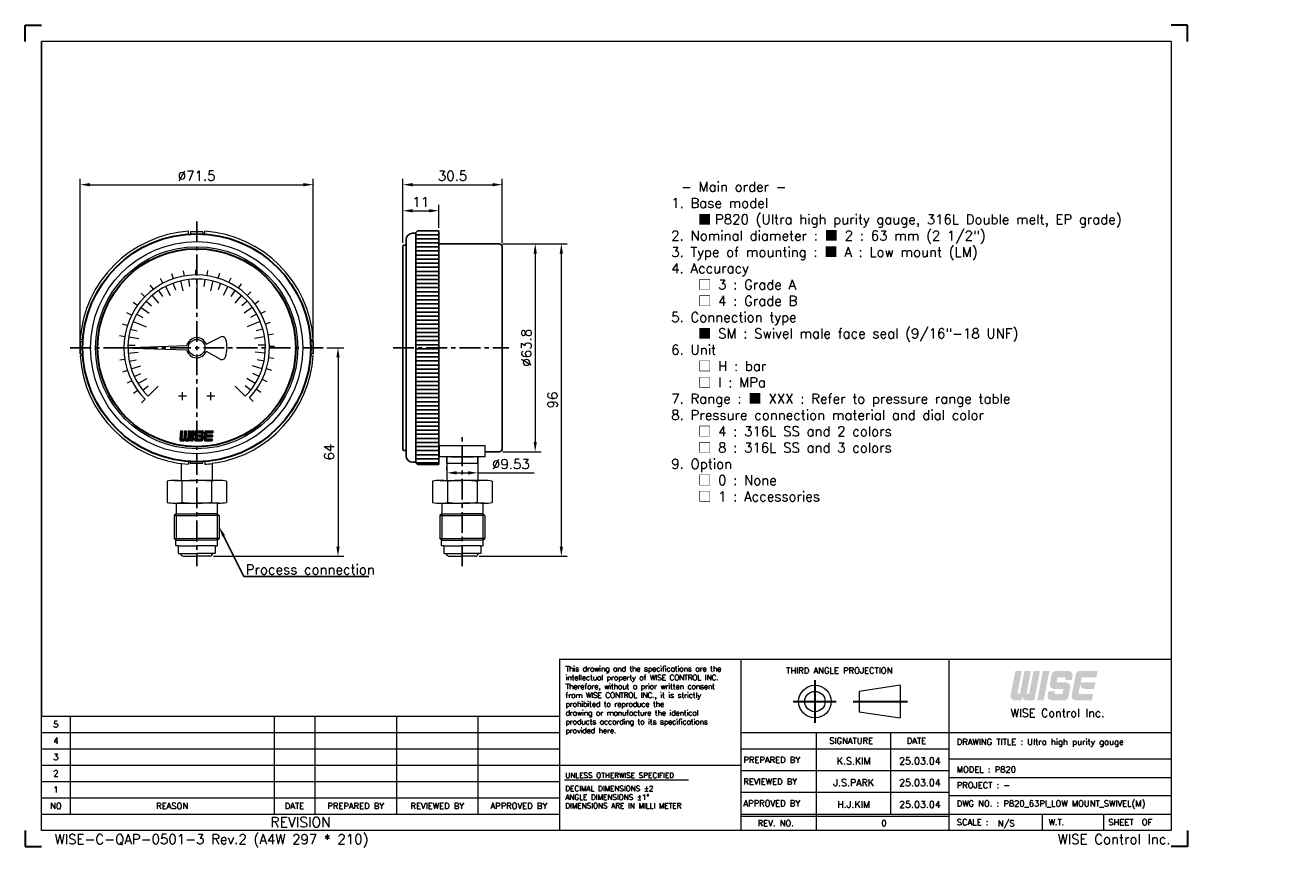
# Model space of a CAD drawing. Extents: x -6 to 382, y 8 to 260.
import ezdxf
from ezdxf import colors
from ezdxf.entities.mleader import LeaderData, LeaderLine
from ezdxf.enums import TextEntityAlignment as Align
from ezdxf.math import Vec2, Vec3

# ---------------------------------------------------------------- set-up
doc = ezdxf.new("R2010")
doc.units = 0
doc.header["$LTSCALE"] = 17
doc.header["$MEASUREMENT"] = 0
doc.header["$PDMODE"] = 1
doc.linetypes.add('CENTER', pattern=[2, 1.25, -0.25, 0.25, -0.25])
doc.linetypes.add('DASHEDX2', pattern=[1.5, 1, -0.5])
doc.layers.get('0').update_dxf_attribs({"linetype": 'DASHEDX2', "lineweight": 18})
doc.layers.get('DEFPOINTS').update_dxf_attribs({"linetype": 'CONTINUOUS', "lineweight": 18})
doc.layers.add('4', color=4, linetype='CONTINUOUS', lineweight=30)
doc.layers.add('SS100', color=7, linetype='CONTINUOUS', lineweight=18)
doc.styles.add('ROMANC', font='romans.shx', dxfattribs={"bigfont": 'whgtxt.shx'})
doc.styles.add('ROMANS', font='ROMANS.shx', dxfattribs={"bigfont": 'whgtxt.shx'})
doc.dimstyles.new('1.2', dxfattribs={"dimscale": 1.2, "dimtxt": 2.5, "dimasz": 2.5, "dimexe": 1.5, "dimexo": 1, "dimgap": 1, "dimtad": 1, "dimdsep": 46, "dimtxsty": 'ROMANS', "dimcen": 2.5, "dimclrd": 7, "dimclre": 7, "dimclrt": 3, "dimadec": 1, "dimazin": 2, "dimtfac": 1, "dimtmove": 0, "dimatfit": 3, "dimfxl": 1, "dimlwd": 18, "dimlwe": 18, "dimarcsym": 0})

# ---------------------------------------------------------------- blocks, each defined once
blk = doc.blocks.new('*D8')
at = {"layer": '4', "color": 7, "lineweight": 18, "transparency": 16777216}
for p, q in [((110, 193.67), (110, 205.29)), ((113, 203.49), (118, 203.49)), ((121, 198.23), (121, 205.29))]:
    blk.add_line(p, q, dxfattribs=at)
at = {"layer": '4', "color": 7, "lineweight": -3, "transparency": 16777216}
for points in [[(113, 203.99), (113, 202.99), (110, 203.49)], [(118, 203.99), (118, 202.99), (121, 203.49)]]:
    blk.add_solid(points, dxfattribs=at)
at = {"layer": 'DEFPOINTS', "color": 0, "lineweight": -3, "transparency": 16777216}
for p in [(121, 203.49), (121, 197.03), (110, 192.47)]:
    blk.add_point(p, dxfattribs=at)
at = {"layer": '4', "color": 3, "lineweight": -3, "transparency": 16777216, "insert": (115.5, 206.19), "char_height": 3, "attachment_point": 5, "style": 'ROMANS'}
blk.add_mtext('11', dxfattribs=at)
blk = doc.blocks.new('*D9')
at = {"layer": '4', "color": 7, "lineweight": 18, "transparency": 16777216}
for p, q in [((110, 193.67), (110, 213.29)), ((113, 211.49), (137.5, 211.49)), ((140.5, 193.57), (140.5, 213.29))]:
    blk.add_line(p, q, dxfattribs=at)
at = {"layer": '4', "color": 7, "lineweight": -3, "transparency": 16777216}
for points in [[(113, 211.99), (113, 210.99), (110, 211.49)], [(137.5, 211.99), (137.5, 210.99), (140.5, 211.49)]]:
    blk.add_solid(points, dxfattribs=at)
at = {"layer": 'DEFPOINTS', "color": 0, "lineweight": -3, "transparency": 16777216}
for p in [(140.5, 211.49), (110, 192.47), (140.5, 192.37)]:
    blk.add_point(p, dxfattribs=at)
at = {"layer": '4', "color": 3, "lineweight": -3, "transparency": 16777216, "insert": (125.25, 214.19), "char_height": 3, "attachment_point": 5, "style": 'ROMANS'}
blk.add_mtext('30.5', dxfattribs=at)
blk = doc.blocks.new('11')
at = {"color": 0}
for p, q in [((98.23, 252.35), (97.82, 253.57)), ((100.95, 253.03), (100.74, 254.3)), ((103.75, 253.29), (103.74, 254.57)), ((106.55, 253.1), (106.74, 254.38)), ((109.3, 252.49), (109.68, 253.71)), ((93.26, 249.75), (92.5, 250.79)), ((95.64, 251.25), (95.05, 252.39)), ((111.91, 251.45), (112.47, 252.6)), ((114.32, 250.02), (115.06, 251.07)), ((91.14, 247.91), (90.23, 248.81)), ((116.49, 248.23), (117.38, 249.15)), ((89.33, 245.76), (88.29, 246.51)), ((118.35, 246.12), (119.38, 246.9)), ((119.86, 243.75), (121, 244.36)), ((86.82, 240.75), (85.6, 241.14)), ((87.88, 243.35), (86.73, 243.93)), ((120.99, 241.18), (122.2, 241.6)), ((86.18, 238.02), (84.91, 238.21)), ((121.69, 238.46), (122.96, 238.69)), ((85.98, 235.21), (84.69, 235.21)), ((121.97, 235.66), (123.26, 235.69)), ((86.21, 232.41), (84.94, 232.21)), ((121.81, 232.86), (123.08, 232.69)), ((86.87, 229.68), (85.65, 229.28)), ((121.22, 230.11), (122.45, 229.74)), ((87.95, 227.09), (86.81, 226.51)), ((120.2, 227.49), (121.36, 226.94)), ((89.42, 224.7), (88.38, 223.94)), ((91.25, 222.56), (90.34, 221.65)), ((117.02, 222.88), (117.95, 222)), ((118.79, 225.06), (119.85, 224.33))]:
    blk.add_line(p, q, dxfattribs=at)
blk.add_arc((103.98, 235.29), 18, 316.4299, 225, dxfattribs=at)
blk = doc.blocks.new('*D10')
at = {"layer": '4', "color": 7, "lineweight": 18, "transparency": 16777216}
for p, q in [((140.72, 193.37), (152.4, 193.37)), ((150.6, 190.37), (150.6, 132.57)), ((140.7, 129.57), (152.4, 129.57))]:
    blk.add_line(p, q, dxfattribs=at)
at = {"layer": '4', "color": 7, "lineweight": -3, "transparency": 16777216}
for points in [[(150.1, 190.37), (151.1, 190.37), (150.6, 193.37)], [(150.1, 132.57), (151.1, 132.57), (150.6, 129.57)]]:
    blk.add_solid(points, dxfattribs=at)
at = {"layer": 'DEFPOINTS', "color": 0, "lineweight": -3, "transparency": 16777216}
for p in [(139.52, 193.37), (139.5, 129.57), (150.6, 129.57)]:
    blk.add_point(p, dxfattribs=at)
at = {"layer": '4', "color": 3, "lineweight": -3, "transparency": 16777216, "insert": (147.9, 161.47), "char_height": 3, "attachment_point": 5, "rotation": 90, "style": 'ROMANS'}
blk.add_mtext('%%C63.8', dxfattribs=at)
blk = doc.blocks.new('*D11')
at = {"layer": '4', "color": 7, "lineweight": 18, "transparency": 16777216}
for p, q in [((140.7, 193.37), (160.4, 193.37)), ((158.6, 190.37), (158.6, 100.47)), ((133.44, 97.47), (160.4, 97.47))]:
    blk.add_line(p, q, dxfattribs=at)
at = {"layer": '4', "color": 7, "lineweight": -3, "transparency": 16777216}
for points in [[(158.1, 190.37), (159.1, 190.37), (158.6, 193.37)], [(158.1, 100.47), (159.1, 100.47), (158.6, 97.47)]]:
    blk.add_solid(points, dxfattribs=at)
at = {"layer": 'DEFPOINTS', "color": 0, "lineweight": -3, "transparency": 16777216}
for p in [(139.5, 193.37), (132.24, 97.47), (158.6, 97.47)]:
    blk.add_point(p, dxfattribs=at)
at = {"layer": '4', "color": 3, "lineweight": -3, "transparency": 16777216, "insert": (155.9, 145.42), "char_height": 3, "attachment_point": 5, "rotation": 90, "style": 'ROMANS'}
blk.add_mtext('96', dxfattribs=at)
blk = doc.blocks.new('*D12')
at = {"layer": '4', "color": 7, "lineweight": 18, "transparency": 16777216}
for p, q in [((11.03, 162.67), (11.03, 213.29)), ((14.03, 211.49), (79.53, 211.49)), ((82.53, 162.67), (82.53, 213.29))]:
    blk.add_line(p, q, dxfattribs=at)
at = {"layer": '4', "color": 7, "lineweight": -3, "transparency": 16777216}
for points in [[(14.03, 211.99), (14.03, 210.99), (11.03, 211.49)], [(79.53, 211.99), (79.53, 210.99), (82.53, 211.49)]]:
    blk.add_solid(points, dxfattribs=at)
at = {"layer": 'DEFPOINTS', "color": 0, "lineweight": -3, "transparency": 16777216}
for p in [(82.53, 211.49), (11.03, 161.47), (82.53, 161.47)]:
    blk.add_point(p, dxfattribs=at)
at = {"layer": '4', "color": 3, "lineweight": -3, "transparency": 16777216, "insert": (46.78, 214.19), "char_height": 3, "attachment_point": 5, "style": 'ROMANS'}
blk.add_mtext('%%C71.5', dxfattribs=at)
blk = doc.blocks.new('*D13')
at = {"layer": '4', "color": 7, "lineweight": 18, "transparency": 16777216}
for p, q in [((86.74, 161.47), (91.92, 161.47)), ((90.12, 158.47), (90.12, 100.48)), ((51.98, 97.48), (91.92, 97.48))]:
    blk.add_line(p, q, dxfattribs=at)
at = {"layer": '4', "color": 7, "lineweight": -3, "transparency": 16777216}
for points in [[(89.62, 158.47), (90.62, 158.47), (90.12, 161.47)], [(89.62, 100.48), (90.62, 100.48), (90.12, 97.48)]]:
    blk.add_solid(points, dxfattribs=at)
at = {"layer": 'DEFPOINTS', "color": 0, "lineweight": -3, "transparency": 16777216}
for p in [(85.54, 161.47), (50.78, 97.48), (90.12, 97.48)]:
    blk.add_point(p, dxfattribs=at)
at = {"layer": '4', "color": 3, "lineweight": -3, "transparency": 16777216, "insert": (87.42, 129.47), "char_height": 3, "attachment_point": 5, "rotation": 90, "style": 'ROMANS'}
blk.add_mtext('64', dxfattribs=at)
blk = doc.blocks.new('*D14')
at = {"layer": '4', "color": 7, "lineweight": 18, "transparency": 16777216}
for p, q in [((123.48, 123.93), (123.48, 124.88)), ((126.48, 123.08), (130.01, 123.08)), ((133.01, 123.08), (150.27, 123.08)), ((133.01, 122.95), (133.01, 121.28))]:
    blk.add_line(p, q, dxfattribs=at)
at = {"layer": '4', "color": 7, "lineweight": -3, "transparency": 16777216}
for points in [[(126.48, 123.58), (126.48, 122.58), (123.48, 123.08)], [(130.01, 123.58), (130.01, 122.58), (133.01, 123.08)]]:
    blk.add_solid(points, dxfattribs=at)
at = {"layer": 'DEFPOINTS', "color": 0, "lineweight": -3, "transparency": 16777216}
for p in [(123.48, 122.73), (133.01, 124.15), (133.01, 123.08)]:
    blk.add_point(p, dxfattribs=at)
at = {"layer": '4', "color": 3, "lineweight": -3, "transparency": 16777216, "insert": (143.14, 125.78), "char_height": 3, "attachment_point": 5, "style": 'ROMANS'}
blk.add_mtext('%%C9.53', dxfattribs=at)

msp = doc.modelspace()

# ---------------------------------------------------------------- hatches: boundary and pattern name
at = {"layer": '4', "lineweight": -3}
h = msp.add_hatch(dxfattribs=at)
h.set_pattern_fill('ANSI31', scale=10, angle=315)
h.set_pattern_definition([(0, (91.5841, 39.8967), (3e-16, 1.25), [])])
h.paths.add_polyline_path([(121.001, 161.466), (114.001, 161.466), (114.001, 126.116), (114.501, 125.616), (121.001, 125.616)])
h.paths.add_polyline_path([(121.001, 197.316), (114.501, 197.316), (114.001, 196.816), (114.001, 161.466), (121.001, 161.466)])
at = {"layer": '4', "linetype": 'CENTER'}
for points in [[(299.941, 54.649, 0.4142136), (301.292, 53.299), (303.64, 53.299), (305.39, 62.302), (303.409, 62.302), (302.062, 55.369), (301.251, 55.369), (302.599, 62.302), (300.618, 62.302), (299.271, 55.369), (298.46, 55.369), (299.808, 62.302), (297.827, 62.302), (296.39, 54.907, 0.4716306), (297.715, 53.299), (299.678, 53.299)], [(308.271, 62.302), (306.291, 62.302), (304.54, 53.299), (306.521, 53.299)], [(314.117, 54.391), (314.659, 57.183, 0.4716306), (313.334, 58.791), (310.798, 58.791, -0.4716306), (310.533, 59.113), (310.725, 60.103, -0.3590367), (310.99, 60.322), (312.961, 60.322, -0.4716306), (313.226, 60), (313.131, 59.511), (315.112, 59.511), (315.342, 60.694, 0.4716306), (314.016, 62.302), (310.285, 62.302, 0.3590367), (308.959, 61.21), (308.417, 58.418, 0.4716306), (309.743, 56.81), (312.278, 56.81, -0.4716306), (312.544, 56.488), (312.351, 55.498, -0.3590367), (312.086, 55.279), (310.115, 55.279, -0.4716306), (309.85, 55.601), (309.945, 56.09), (307.964, 56.09), (307.734, 54.907, 0.4716306), (309.06, 53.299), (312.791, 53.299, 0.3590367)], [(321.673, 55.279), (317.498, 55.279, -0.4716306), (317.233, 55.601), (317.468, 56.81), (317.731, 58.161, 0.4142136), (319.081, 56.81), (321.97, 56.81), (322.355, 58.791), (317.853, 58.791), (318.108, 60.103, -0.3590367), (318.373, 60.322), (322.653, 60.322), (323.038, 62.302), (317.668, 62.302, 0.3590367), (316.343, 61.21), (315.117, 54.907, 0.4716306), (316.443, 53.299), (321.288, 53.299)]]:
    msp.add_hatch(color=1, dxfattribs=at).paths.add_polyline_path(points)

# ---------------------------------------------------------------- linework, layer by layer
at = {"color": 4, "linetype": 'Continuous'}
for p, q in [((345.63, 255.388), (-0.766, 255.388)), ((345.63, 255.388), (345.63, 13.392)), ((158.051, 65.914), (213.699, 65.914)), ((158.051, 65.914), (158.051, 13.392)), ((213.699, 65.914), (345.63, 65.914)), ((262.458, 57.92), (249.953, 56.044)), ((249.953, 56.044), (249.953, 49.792)), ((262.458, 57.92), (262.458, 47.916)), ((-0.766, 13.392), (-0.766, 48.407)), ((-0.766, 48.407), (158.051, 48.407)), ((249.953, 49.792), (262.458, 47.916)), ((345.63, 13.392), (-0.766, 13.392))]:
    msp.add_line(p, q, dxfattribs=at)
at = {"color": 4, "linetype": 'ByBlock'}
for p, q in [((121.245, 131.438), (135.245, 131.438)), ((121.245, 127.966), (121.245, 131.438)), ((135.245, 127.966), (135.245, 131.438)), ((42.017, 125.949), (42.017, 120.773)), ((51.547, 125.949), (51.547, 120.773)), ((123.48, 127.966), (123.48, 120.758)), ((133.01, 127.966), (133.01, 120.758)), ((37.682, 120.523), (37.682, 114.023)), ((39.957, 120.773), (46.644, 120.773)), ((39.957, 120.773), (42.232, 120.773)), ((42.232, 120.773), (46.782, 120.773)), ((42.232, 120.523), (42.232, 114.023)), ((51.332, 120.773), (46.782, 120.773)), ((53.607, 120.773), (46.919, 120.773)), ((53.607, 120.773), (51.332, 120.773)), ((51.332, 120.523), (51.332, 114.023)), ((55.882, 120.523), (55.882, 114.023)), ((119.145, 120.508), (119.145, 114.008)), ((121.42, 120.758), (128.107, 120.758)), ((121.42, 120.758), (123.695, 120.758)), ((123.695, 120.758), (128.245, 120.758)), ((123.695, 120.508), (123.695, 114.008)), ((132.795, 120.758), (128.245, 120.758)), ((135.07, 120.758), (128.382, 120.758)), ((135.07, 120.758), (132.795, 120.758)), ((132.795, 120.508), (132.795, 114.008)), ((137.345, 120.508), (137.345, 114.008)), ((39.957, 113.773), (42.232, 113.773)), ((40.532, 113.773), (40.532, 110.473)), ((42.232, 113.773), (46.782, 113.773)), ((51.332, 113.773), (46.782, 113.773)), ((53.607, 113.773), (51.332, 113.773)), ((53.032, 113.773), (53.032, 110.473)), ((121.42, 113.758), (123.695, 113.758)), ((121.995, 113.758), (121.995, 110.458)), ((123.695, 113.758), (128.245, 113.758)), ((132.795, 113.758), (128.245, 113.758)), ((135.07, 113.758), (132.795, 113.758)), ((134.495, 113.758), (134.495, 110.458)), ((40.532, 110.473), (39.882, 109.973)), ((39.882, 109.973), (39.882, 102.973)), ((39.882, 109.973), (46.782, 109.973)), ((40.532, 110.473), (46.782, 110.473)), ((53.032, 110.473), (46.782, 110.473)), ((53.682, 109.973), (46.782, 109.973)), ((53.032, 110.473), (53.682, 109.973)), ((53.682, 109.973), (53.682, 102.973)), ((121.995, 110.458), (121.345, 109.958)), ((121.345, 109.958), (121.345, 102.958)), ((121.345, 109.958), (128.245, 109.958)), ((121.995, 110.458), (128.245, 110.458)), ((134.495, 110.458), (128.245, 110.458)), ((135.145, 109.958), (128.245, 109.958)), ((134.495, 110.458), (135.145, 109.958)), ((135.145, 109.958), (135.145, 102.958)), ((40.532, 102.473), (39.882, 102.973)), ((39.882, 102.973), (46.782, 102.973)), ((40.432, 102.373), (40.532, 102.473)), ((40.432, 100.773), (40.432, 102.373)), ((40.532, 102.473), (46.782, 102.473)), ((40.532, 102.473), (41.917, 102.473)), ((41.917, 102.473), (46.782, 102.473)), ((53.682, 102.973), (46.782, 102.973)), ((53.032, 102.473), (46.782, 102.473)), ((51.647, 102.473), (46.782, 102.473)), ((53.032, 102.473), (51.647, 102.473)), ((53.032, 102.473), (53.682, 102.973)), ((53.132, 102.373), (53.032, 102.473)), ((53.132, 100.773), (53.132, 102.373)), ((121.995, 102.458), (121.345, 102.958)), ((121.345, 102.958), (128.245, 102.958)), ((121.895, 102.358), (121.995, 102.458)), ((121.895, 100.758), (121.895, 102.358)), ((121.995, 102.458), (128.245, 102.458)), ((121.995, 102.458), (123.38, 102.458)), ((123.38, 102.458), (128.245, 102.458)), ((135.145, 102.958), (128.245, 102.958)), ((134.495, 102.458), (128.245, 102.458)), ((133.11, 102.458), (128.245, 102.458)), ((134.495, 102.458), (133.11, 102.458)), ((134.495, 102.458), (135.145, 102.958)), ((134.595, 102.358), (134.495, 102.458)), ((134.595, 100.758), (134.595, 102.358)), ((40.532, 100.673), (40.432, 100.773)), ((41.132, 100.673), (40.532, 100.673)), ((41.132, 100.673), (41.132, 98.473)), ((41.132, 100.673), (46.782, 100.673)), ((41.232, 98.373), (41.132, 98.473)), ((41.232, 98.373), (41.828, 98.373)), ((42.138, 97.835), (41.828, 98.373)), ((41.828, 98.373), (46.782, 98.373)), ((42.782, 97.481), (46.782, 97.481)), ((52.432, 100.673), (46.782, 100.673)), ((51.736, 98.373), (46.782, 98.373)), ((50.782, 97.481), (46.782, 97.481)), ((51.426, 97.835), (51.736, 98.373)), ((52.332, 98.373), (51.736, 98.373)), ((52.332, 98.373), (52.432, 98.473)), ((52.432, 100.673), (52.432, 98.473)), ((52.432, 100.673), (53.032, 100.673)), ((53.032, 100.673), (53.132, 100.773)), ((121.995, 100.658), (121.895, 100.758)), ((122.595, 100.658), (121.995, 100.658)), ((122.595, 100.658), (122.595, 98.458)), ((122.595, 100.658), (128.245, 100.658)), ((122.695, 98.358), (122.595, 98.458)), ((122.695, 98.358), (123.29, 98.358)), ((123.601, 97.821), (123.29, 98.358)), ((123.29, 98.358), (128.245, 98.358)), ((124.245, 97.466), (128.245, 97.466)), ((133.895, 100.658), (128.245, 100.658)), ((133.199, 98.358), (128.245, 98.358)), ((132.245, 97.466), (128.245, 97.466)), ((132.888, 97.821), (133.199, 98.358)), ((133.795, 98.358), (133.199, 98.358)), ((133.795, 98.358), (133.895, 98.458)), ((133.895, 100.658), (133.895, 98.458)), ((133.895, 100.658), (134.495, 100.658)), ((134.495, 100.658), (134.595, 100.758))]:
    msp.add_line(p, q, dxfattribs=at)
at = {"color": 4}
for p, q in [((135.245, 127.966), (121.245, 127.966)), ((133.01, 125.966), (123.48, 125.966))]:
    msp.add_line(p, q, dxfattribs=at)
at = {"color": 7, "linetype": 'ByBlock'}
for p, q in [((40.532, 110.473), (40.532, 102.473)), ((53.032, 110.473), (53.032, 102.473)), ((121.995, 110.458), (121.995, 102.458)), ((134.495, 110.458), (134.495, 102.458))]:
    msp.add_line(p, q, dxfattribs=at)
at = {"color": 3, "linetype": 'Continuous'}
for p, q in [((213.699, 13.392), (213.699, 65.914)), ((277.476, 65.914), (277.476, 13.392)), ((213.699, 43.405), (345.63, 43.405)), ((236.834, 13.392), (236.834, 43.405)), ((259.656, 18.394), (259.656, 43.405)), ((213.699, 38.403), (277.476, 38.403)), ((158.051, 33.401), (213.699, 33.401)), ((213.699, 31.733), (277.476, 31.733)), ((159.599, 28.891), (197.561, 28.891)), ((213.699, 25.064), (277.476, 25.064)), ((213.699, 17.769), (277.476, 17.769)), ((306.003, 18.394), (306.003, 13.392)), ((324.887, 18.394), (324.887, 13.392))]:
    msp.add_line(p, q, dxfattribs=at)
at = {"color": 7, "linetype": 'Continuous'}
for p, q in [((7.988, 48.407), (7.988, 18.394)), ((70.514, 48.407), (70.514, 18.394)), ((83.019, 48.407), (83.019, 18.394)), ((108.03, 48.407), (108.03, 18.394)), ((133.04, 48.407), (133.04, 18.394)), ((-0.766, 43.405), (158.051, 43.405)), ((-0.766, 38.403), (158.051, 38.403)), ((345.63, 35.277), (277.476, 35.277)), ((-0.766, 33.401), (158.051, 33.401)), ((-0.766, 28.399), (158.051, 28.399)), ((277.476, 29.649), (345.63, 29.649)), ((-0.766, 23.397), (158.051, 23.397)), ((345.63, 24.022), (277.476, 24.022)), ((-0.766, 18.394), (158.051, 18.394)), ((213.699, 18.394), (345.63, 18.394))]:
    msp.add_line(p, q, dxfattribs=at)
at = {"color": 4, "linetype": 'Continuous'}
for radius in [5.002, 3.126]:
    msp.add_circle((236.373, 52.918), radius, dxfattribs=at)
msp.add_arc((128.245, 227.966), 100, 265.98601, 274.01399, dxfattribs=at)
at = {"color": 4, "linetype": 'ByBlock'}
for centre, radius, start, end in [((39.957, 110.297), 10.476, 77.45785, 102.54215), ((46.782, 79.243), 41.53, 90, 96.28991), ((46.782, 79.243), 41.53, 83.71009, 90), ((53.607, 110.297), 10.476, 77.45785, 102.54215), ((121.42, 110.282), 10.476, 77.45785, 102.54215), ((128.245, 79.228), 41.53, 90, 96.28991), ((128.245, 79.228), 41.53, 83.71009, 90), ((135.07, 110.282), 10.476, 77.45785, 102.54215), ((39.957, 124.249), 10.476, 257.45785, 282.54215), ((46.782, 155.303), 41.53, 263.71009, 270), ((46.782, 155.303), 41.53, 270, 276.28991), ((53.607, 124.249), 10.476, 257.45785, 282.54215), ((121.42, 124.234), 10.476, 257.45785, 282.54215), ((128.245, 155.288), 41.53, 263.71009, 270), ((128.245, 155.288), 41.53, 270, 276.28991), ((135.07, 124.234), 10.476, 257.45785, 282.54215), ((42.782, 98.243), 0.762, 212.33268, 270), ((50.782, 98.243), 0.762, 270, 327.66732), ((124.245, 98.228), 0.762, 212.33268, 270), ((132.245, 98.228), 0.762, 270, 327.66732)]:
    msp.add_arc(centre, radius, start, end, dxfattribs=at)
at = {"layer": '4', "color": 1}
for p, q in [((-5.768, 260.39), (-0.766, 260.39)), ((-5.768, 255.388), (-5.768, 260.39)), ((350.632, 260.39), (345.63, 260.39)), ((350.632, 255.388), (350.632, 260.39)), ((-5.768, 13.392), (-5.768, 8.39)), ((350.632, 13.392), (350.632, 8.39)), ((-5.768, 8.39), (-0.766, 8.39)), ((350.632, 8.39), (345.63, 8.39))]:
    msp.add_line(p, q, dxfattribs=at)
at = {"layer": '4', "lineweight": -3}
for p, q in [((-0.766, 48.407), (-0.766, 255.388)), ((111.001, 128.316), (111.001, 194.616)), ((114.001, 196.616), (113.001, 196.616)), ((114.501, 197.316), (114.001, 196.816)), ((114.001, 196.816), (114.001, 126.116)), ((121.001, 197.316), (114.501, 197.316)), ((121.001, 125.616), (121.001, 197.316)), ((110.251, 192.966), (110.001, 192.716)), ((110.001, 130.219), (110.001, 192.716)), ((110.251, 192.966), (111.001, 192.966)), ((136.501, 193.366), (121.001, 193.366)), ((136.501, 193.366), (139.501, 193.366)), ((140.501, 192.366), (140.501, 130.566)), ((11.033, 163.326), (11.033, 159.607)), ((82.531, 163.326), (82.531, 159.607)), ((110.251, 129.969), (110.001, 130.219)), ((110.251, 129.969), (111.001, 129.969)), ((111.001, 129.969), (111.001, 129.969)), ((121.245, 129.566), (121.001, 129.566)), ((139.501, 129.566), (135.245, 129.566)), ((114.001, 126.316), (113.001, 126.316)), ((114.501, 125.616), (114.001, 126.116)), ((114.501, 125.616), (121.001, 125.616)), ((123.48, 125.966), (123.48, 127.966)), ((133.01, 125.966), (133.01, 127.966))]:
    msp.add_line(p, q, dxfattribs=at)
at = {"layer": '4', "color": 1, "linetype": 'CENTER'}
for p, q in [((236.373, 59.461), (236.373, 46.367)), ((229.724, 52.918), (242.918, 52.918)), ((248.056, 52.918), (264.762, 52.918))]:
    msp.add_line(p, q, dxfattribs=at)
at = {"layer": '4', "color": 7}
for radius in [34.967, 30.379]:
    msp.add_circle((46.782, 161.466), radius, dxfattribs=at)
at = {"layer": '4', "lineweight": -3}
for centre, radius, start, end in [((113.001, 194.616), 2, 90, 180), ((139.501, 192.366), 1, 0, 90), ((113.001, 128.316), 2, 180, 270), ((139.501, 130.566), 1, 270, 0)]:
    msp.add_arc(centre, radius, start, end, dxfattribs=at)
at = {"layer": 'SS100', "color": 1, "linetype": 'CENTER', "lineweight": -2, "ltscale": 0.3}
for p, q in [((46.782, 200.223), (46.782, 94.481)), ((8.025, 161.466), (85.538, 161.466)), ((107.001, 161.466), (142.501, 161.466)), ((128.245, 94.481), (128.245, 134.438))]:
    msp.add_line(p, q, dxfattribs=at)
at = {"layer": 'SS100', "color": 4, "linetype": 'Continuous'}
for p, q in [((44.303, 196.384), (44.303, 197.216)), ((48.641, 197.004), (44.923, 197.004)), ((44.923, 197.004), (44.923, 196.384)), ((48.641, 197.004), (48.641, 196.384)), ((49.261, 196.384), (49.261, 197.216)), ((11.864, 163.946), (11.033, 163.946)), ((11.033, 163.326), (11.864, 163.326)), ((49.689, 162.542), (53.983, 164.732)), ((81.7, 163.946), (82.531, 163.946)), ((82.531, 163.326), (81.7, 163.326)), ((11.033, 159.607), (11.864, 159.607)), ((23.842, 161.466), (43.761, 162.162)), ((23.842, 161.466), (43.761, 160.771)), ((49.689, 160.391), (53.869, 158.011)), ((82.531, 159.607), (81.7, 159.607)), ((11.864, 158.987), (11.033, 158.987)), ((81.7, 158.987), (82.531, 158.987)), ((42.442, 145.347), (42.442, 147.827)), ((51.122, 145.347), (51.122, 147.827)), ((43.682, 146.587), (41.202, 146.587)), ((52.362, 146.587), (49.882, 146.587)), ((44.303, 126.549), (44.303, 125.717)), ((44.923, 125.929), (44.923, 126.549)), ((48.641, 125.929), (44.923, 125.929)), ((48.641, 125.929), (48.641, 126.549)), ((49.261, 126.549), (49.261, 125.717)), ((52.69, 126.122), (51.549, 125.95))]:
    msp.add_line(p, q, dxfattribs=at)
at = {"layer": 'SS100', "color": 7, "linetype": 'Continuous'}
for p, q in [((44.304, 182.4), (44.559, 180.245)), ((46.782, 182.546), (46.782, 180.376)), ((49.26, 182.4), (49.005, 180.245)), ((35.071, 178.993), (36.276, 177.189)), ((37.212, 180.248), (38.619, 177.486)), ((39.486, 181.243), (40.237, 179.207)), ((41.861, 181.963), (42.585, 178.949)), ((46.782, 180.376), (46.782, 178.206)), ((51.703, 181.963), (50.979, 178.949)), ((54.078, 181.243), (53.327, 179.207)), ((56.352, 180.248), (54.945, 177.486)), ((58.493, 178.993), (57.288, 177.189)), ((31.303, 175.775), (32.896, 174.302)), ((33.092, 177.495), (35.105, 175.138)), ((60.472, 177.495), (58.459, 175.138)), ((62.261, 175.775), (60.668, 174.302)), ((28.39, 171.766), (30.283, 170.706)), ((29.728, 173.857), (32.236, 172.034)), ((63.836, 173.857), (61.328, 172.034)), ((65.174, 171.766), (63.28, 170.706)), ((26.494, 167.188), (28.582, 166.599)), ((27.307, 169.533), (29.312, 168.703)), ((29.312, 168.703), (31.317, 167.872)), ((64.252, 168.703), (62.247, 167.872)), ((66.257, 169.533), (64.252, 168.703)), ((67.07, 167.188), (64.982, 166.599)), ((25.962, 164.764), (29.024, 164.279)), ((67.602, 164.764), (64.54, 164.279)), ((25.719, 162.294), (27.887, 162.209)), ((25.767, 159.812), (28.858, 160.056)), ((67.797, 159.812), (64.706, 160.056)), ((67.845, 162.294), (65.677, 162.209)), ((26.107, 157.354), (28.236, 157.777)), ((26.734, 154.952), (29.682, 155.91)), ((66.83, 154.952), (63.882, 155.91)), ((67.456, 157.354), (65.328, 157.777)), ((27.639, 152.641), (29.609, 153.55)), ((28.809, 150.452), (31.452, 152.072)), ((64.755, 150.452), (62.112, 152.072)), ((65.925, 152.641), (63.955, 153.55)), ((30.228, 148.416), (31.932, 149.759)), ((31.876, 146.561), (33.411, 148.095)), ((33.411, 148.095), (34.945, 149.63)), ((60.153, 148.095), (58.619, 149.63)), ((61.687, 146.561), (60.153, 148.095)), ((63.336, 148.416), (61.632, 149.759))]:
    msp.add_line(p, q, dxfattribs=at)
at = {"layer": 'SS100', "color": 10, "linetype": 'Continuous'}
for p, q in [((41.847, 135.974), (41.617, 133.349)), ((41.783, 135.245), (42.458, 135.921)), ((41.8, 135.438), (42.336, 135.974)), ((41.817, 135.63), (42.16, 135.974)), ((41.834, 135.822), (41.985, 135.974)), ((41.847, 135.974), (42.463, 135.974)), ((42.463, 135.974), (42.258, 133.63)), ((43.042, 135.974), (42.835, 133.612)), ((42.975, 135.21), (43.65, 135.885)), ((42.992, 135.402), (43.563, 135.974)), ((43.009, 135.594), (43.388, 135.974)), ((43.025, 135.786), (43.213, 135.974)), ((43.042, 135.974), (43.658, 135.974)), ((43.658, 135.974), (43.453, 133.63)), ((44.236, 135.974), (44.029, 133.612)), ((44.166, 135.173), (44.841, 135.848)), ((44.182, 135.365), (44.791, 135.974)), ((44.199, 135.557), (44.615, 135.974)), ((44.216, 135.75), (44.44, 135.974)), ((44.233, 135.942), (44.265, 135.974)), ((44.236, 135.974), (44.852, 135.974)), ((44.852, 135.974), (44.583, 132.905)), ((45.261, 135.974), (44.992, 132.905)), ((45.188, 135.144), (45.864, 135.819)), ((45.205, 135.336), (45.843, 135.974)), ((45.222, 135.528), (45.668, 135.974)), ((45.239, 135.72), (45.492, 135.974)), ((45.256, 135.912), (45.317, 135.974)), ((45.261, 135.974), (45.877, 135.974)), ((45.261, 135.974), (45.877, 135.974)), ((45.877, 135.974), (45.609, 132.905)), ((46.178, 134.73), (47.421, 135.974)), ((46.194, 134.922), (47.246, 135.974)), ((46.211, 135.114), (47.07, 135.974)), ((46.228, 135.306), (46.895, 135.974)), ((46.245, 135.499), (46.72, 135.974)), ((46.278, 135.707), (46.519, 135.948)), ((46.661, 135.974), (48.463, 135.974)), ((46.983, 135.36), (47.597, 135.974)), ((47.158, 135.36), (47.772, 135.974)), ((47.333, 135.36), (47.947, 135.974)), ((47.509, 135.36), (48.123, 135.974)), ((47.684, 135.36), (48.298, 135.974)), ((47.86, 135.36), (48.473, 135.973)), ((48.035, 135.36), (48.618, 135.943)), ((48.19, 135.339), (48.727, 135.877)), ((49.215, 134.786), (50.402, 135.974)), ((49.232, 134.978), (50.227, 135.974)), ((49.248, 135.17), (50.052, 135.974)), ((49.265, 135.363), (49.876, 135.974)), ((49.282, 135.555), (49.701, 135.974)), ((49.385, 135.833), (49.425, 135.873)), ((49.694, 135.974), (51.774, 135.974)), ((49.963, 135.359), (50.578, 135.974)), ((50.139, 135.36), (50.753, 135.974)), ((50.315, 135.36), (50.928, 135.974)), ((50.49, 135.36), (51.104, 135.974)), ((50.665, 135.36), (51.279, 135.974)), ((50.841, 135.36), (51.454, 135.974)), ((51.016, 135.36), (51.63, 135.974)), ((51.191, 135.36), (51.771, 135.939)), ((51.774, 135.974), (51.72, 135.36)), ((41.616, 133.325), (42.29, 133.999)), ((41.632, 133.516), (42.307, 134.191)), ((41.64, 133.174), (42.273, 133.807)), ((41.649, 133.708), (42.324, 134.383)), ((41.665, 133.9), (42.341, 134.575)), ((41.682, 134.092), (42.357, 134.768)), ((41.699, 134.285), (42.374, 134.96)), ((41.703, 133.061), (42.258, 133.616)), ((41.716, 134.477), (42.391, 135.152)), ((41.733, 134.669), (42.408, 135.344)), ((41.749, 134.861), (42.425, 135.536)), ((41.766, 135.053), (42.441, 135.728)), ((41.794, 132.976), (42.338, 133.521)), ((41.913, 132.92), (42.511, 133.518)), ((42.025, 132.905), (42.795, 132.905)), ((42.073, 132.905), (42.686, 133.518)), ((42.248, 132.905), (43.499, 134.155)), ((42.36, 133.518), (42.733, 133.518)), ((42.423, 132.905), (43.482, 133.963)), ((42.599, 132.905), (43.465, 133.771)), ((42.774, 132.905), (43.458, 133.588)), ((42.795, 132.905), (43.098, 133.182)), ((42.84, 133.672), (43.516, 134.348)), ((42.857, 133.865), (43.532, 134.54)), ((42.874, 134.057), (43.549, 134.732)), ((42.891, 134.249), (43.566, 134.924)), ((42.908, 134.441), (43.583, 135.116)), ((42.924, 134.633), (43.6, 135.308)), ((42.941, 134.825), (43.616, 135.501)), ((42.958, 135.018), (43.633, 135.693)), ((43.098, 133.182), (43.352, 132.905)), ((43.16, 133.115), (43.563, 133.518)), ((43.243, 133.023), (43.739, 133.518)), ((43.327, 132.932), (43.914, 133.518)), ((43.352, 132.905), (44.583, 132.905)), ((43.475, 132.905), (44.69, 134.119)), ((43.555, 133.518), (43.927, 133.518)), ((43.651, 132.905), (44.673, 133.926)), ((43.826, 132.905), (44.656, 133.734)), ((44.002, 132.905), (44.639, 133.542)), ((44.031, 133.636), (44.706, 134.311)), ((44.048, 133.828), (44.723, 134.503)), ((44.065, 134.02), (44.74, 134.695)), ((44.082, 134.212), (44.757, 134.887)), ((44.098, 134.404), (44.774, 135.08)), ((44.115, 134.596), (44.79, 135.272)), ((44.132, 134.789), (44.807, 135.464)), ((44.149, 134.981), (44.824, 135.656)), ((44.177, 132.905), (44.622, 133.35)), ((44.352, 132.905), (44.605, 133.158)), ((44.528, 132.905), (44.589, 132.966)), ((44.992, 132.905), (45.609, 132.905)), ((45.003, 133.03), (45.679, 133.705)), ((45.02, 133.222), (45.695, 133.897)), ((45.037, 133.414), (45.712, 134.089)), ((45.054, 133.606), (45.729, 134.281)), ((45.054, 132.905), (45.662, 133.513)), ((45.071, 133.798), (45.746, 134.474)), ((45.088, 133.991), (45.763, 134.666)), ((45.104, 134.183), (45.78, 134.858)), ((45.121, 134.375), (45.796, 135.05)), ((45.138, 134.567), (45.813, 135.242)), ((45.155, 134.759), (45.83, 135.434)), ((45.172, 134.951), (45.847, 135.627)), ((45.229, 132.905), (45.645, 133.321)), ((45.404, 132.905), (45.628, 133.128)), ((45.58, 132.905), (45.611, 132.936)), ((46.102, 133.866), (46.057, 133.349)), ((46.06, 133.385), (46.541, 133.866)), ((46.067, 133.216), (46.716, 133.866)), ((46.077, 133.577), (46.365, 133.866)), ((46.093, 133.769), (46.19, 133.866)), ((46.102, 133.866), (46.723, 133.866)), ((46.119, 133.094), (46.701, 133.676)), ((46.163, 134.54), (46.836, 135.213)), ((46.254, 135.6), (46.164, 134.577)), ((46.191, 134.392), (46.819, 135.021)), ((46.201, 133), (46.739, 133.538)), ((46.255, 134.282), (46.806, 134.832)), ((46.311, 132.934), (46.895, 133.518)), ((46.348, 134.199), (46.896, 134.747)), ((46.457, 132.905), (47.07, 133.518)), ((46.464, 132.905), (48.266, 132.905)), ((46.47, 134.145), (47.07, 134.746)), ((46.572, 134.132), (48.021, 134.132)), ((46.632, 134.132), (47.246, 134.746)), ((46.632, 132.905), (47.246, 133.518)), ((46.718, 133.866), (46.697, 133.63)), ((46.799, 133.518), (47.985, 133.518)), ((46.841, 135.266), (46.805, 134.857)), ((46.807, 134.132), (47.421, 134.746)), ((46.807, 132.905), (47.421, 133.518)), ((46.907, 134.746), (48.356, 134.746)), ((46.942, 135.36), (48.128, 135.36)), ((46.983, 134.132), (47.596, 134.746)), ((46.983, 132.905), (47.596, 133.518)), ((47.158, 134.132), (47.772, 134.746)), ((47.158, 132.905), (47.772, 133.518)), ((47.333, 134.132), (47.947, 134.746)), ((47.333, 132.905), (47.947, 133.518)), ((47.509, 134.132), (48.123, 134.746)), ((47.509, 132.905), (48.75, 134.145)), ((47.684, 134.132), (48.298, 134.746)), ((47.684, 132.905), (48.733, 133.953)), ((47.859, 134.132), (48.46, 134.732)), ((47.859, 132.905), (48.716, 133.761)), ((48.034, 134.131), (48.581, 134.678)), ((48.035, 132.905), (48.699, 133.569)), ((48.123, 134.021), (48.087, 133.612)), ((48.091, 133.662), (48.765, 134.336)), ((48.108, 133.855), (48.737, 134.484)), ((48.122, 134.044), (48.673, 134.595)), ((48.23, 135.249), (48.209, 135.013)), ((48.209, 135.013), (48.825, 135.013)), ((48.21, 132.905), (48.682, 133.377)), ((48.214, 135.013), (48.861, 135.66)), ((48.226, 135.2), (48.809, 135.783)), ((48.389, 135.013), (48.867, 135.491)), ((48.413, 132.932), (48.648, 133.167)), ((48.565, 135.013), (48.85, 135.298)), ((48.763, 134.301), (48.674, 133.278)), ((48.74, 135.013), (48.834, 135.106)), ((48.871, 135.529), (48.825, 135.013)), ((49.286, 135.6), (49.089, 133.349)), ((49.091, 133.26), (49.755, 133.924)), ((49.097, 133.441), (50.402, 134.746)), ((49.114, 133.633), (50.227, 134.746)), ((49.131, 133.825), (50.052, 134.746)), ((49.133, 133.126), (49.739, 133.732)), ((49.148, 134.017), (49.889, 134.759)), ((49.164, 134.21), (49.84, 134.885)), ((49.181, 134.402), (49.856, 135.077)), ((49.198, 134.594), (49.873, 135.269)), ((49.207, 133.025), (49.746, 133.564)), ((49.308, 132.951), (49.876, 133.518)), ((49.441, 132.908), (50.051, 133.518)), ((49.497, 132.905), (51.505, 132.905)), ((49.613, 132.905), (50.227, 133.518)), ((49.766, 134.039), (49.73, 133.63)), ((49.788, 132.905), (50.402, 133.518)), ((49.832, 133.518), (51.559, 133.518)), ((49.873, 135.266), (49.837, 134.857)), ((49.867, 134.132), (51.613, 134.132)), ((49.939, 134.746), (51.666, 134.746)), ((49.964, 134.132), (50.578, 134.746)), ((49.964, 132.905), (50.578, 133.518)), ((49.975, 135.36), (51.72, 135.36)), ((50.139, 134.132), (50.753, 134.746)), ((50.139, 132.905), (50.753, 133.518)), ((50.314, 132.905), (50.928, 133.518)), ((50.315, 134.132), (50.928, 134.746)), ((50.49, 134.132), (51.104, 134.746)), ((50.49, 132.905), (51.104, 133.518)), ((50.665, 134.132), (51.279, 134.746)), ((50.665, 132.905), (51.279, 133.518)), ((50.841, 134.132), (51.454, 134.746)), ((50.841, 132.905), (51.454, 133.518)), ((51.016, 134.132), (51.63, 134.746)), ((51.016, 132.905), (51.552, 133.441)), ((51.191, 134.132), (51.653, 134.594)), ((51.191, 132.905), (51.535, 133.249)), ((51.367, 135.36), (51.754, 135.747)), ((51.367, 134.132), (51.636, 134.402)), ((51.367, 132.905), (51.519, 133.057)), ((51.559, 133.518), (51.505, 132.905)), ((51.542, 135.36), (51.737, 135.555)), ((51.542, 134.132), (51.62, 134.21)), ((51.666, 134.746), (51.613, 134.132)), ((51.717, 135.36), (51.72, 135.363))]:
    msp.add_line(p, q, dxfattribs=at)
at = {"layer": 'SS100', "color": 4, "linetype": 'Continuous'}
for radius in [32.549, 30.999, 30.999, 2.565, 0.19]:
    msp.add_circle((46.782, 161.466), radius, dxfattribs=at)
for centre, radius, start, end in [((46.782, 161.466), 35.835, 93.96722, 176.03278), ((46.782, 161.466), 35.835, 3.96722, 86.03278), ((46.782, 161.466), 3.1, 20.30622, 167.03338), ((54.547, 163.627), 1.24, 15.55155, 117.01838), ((46.782, 161.466), 9.3, 342.83919, 15.55155), ((46.782, 161.466), 3.1, 192.96662, 339.69378), ((46.782, 161.466), 35.835, 183.96722, 266.03278), ((46.782, 161.466), 35.835, 279.4902, 356.03278), ((54.483, 159.088), 1.24, 240.34654, 342.83919), ((46.782, 161.466), 35.835, 273.96722, 277.6446)]:
    msp.add_arc(centre, radius, start, end, dxfattribs=at)
at = {"layer": 'SS100', "color": 7, "linetype": 'Continuous'}
msp.add_arc((46.782, 161.466), 21.08, 315, 225, dxfattribs=at)
at = {"layer": 'SS100', "color": 10, "linetype": 'Continuous'}
for centre, radius, start, end in [((46.661, 135.564), 0.409, 90, 175), ((48.463, 135.564), 0.409, 355, 90), ((49.694, 135.564), 0.409, 90, 175), ((42.025, 133.314), 0.409, 175, 270), ((42.36, 133.621), 0.102, 175, 270), ((42.733, 133.621), 0.102, 270, 355), ((43.555, 133.621), 0.102, 175, 270), ((43.927, 133.621), 0.102, 270, 355), ((46.464, 133.314), 0.409, 175, 270), ((46.572, 134.541), 0.409, 175, 270), ((46.799, 133.621), 0.102, 175, 270), ((46.907, 134.848), 0.102, 175, 270), ((46.942, 135.257), 0.102, 90, 175), ((47.985, 133.621), 0.102, 270, 355), ((48.021, 134.03), 0.102, 355, 90), ((48.128, 135.257), 0.102, 355, 90), ((48.266, 133.314), 0.409, 270, 355), ((48.356, 134.337), 0.409, 355, 90), ((49.497, 133.314), 0.409, 175, 270), ((49.832, 133.621), 0.102, 175, 270), ((49.867, 134.03), 0.102, 90, 175), ((49.939, 134.848), 0.102, 175, 270), ((49.975, 135.257), 0.102, 90, 175)]:
    msp.add_arc(centre, radius, start, end, dxfattribs=at)

# ---------------------------------------------------------------- block references
at = {"layer": 'SS100', "color": 4, "linetype": 'Continuous', "xscale": 1.239972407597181, "yscale": 1.239972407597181, "zscale": 1.239972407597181}
msp.add_blockref('11', (-82.145, -130.286), dxfattribs=at)

# ---------------------------------------------------------------- texts
at = {"color": 3, "linetype": 'Continuous'}
for s, height, style, p in [('THIRD ANGLE PROJECTION', 1.87579, 'ROMANS', (227.563, 61.485)), ('SIGNATURE', 1.8758, 'ROMANS', (240.752, 39.948)), ('DATE', 1.8758, 'ROMANS', (264.53, 39.953)), ('DRAWING TITLE : Ultra high purity gauge', 1.87579, 'ROMANS', (279.851, 39.605)), ('PREPARED BY', 1.87579, 'ROMANS', (214.434, 34.086)), ('UNLESS OTHERWISE SPECIFIED', 1.62568, 'ROMANS', (159.82, 29.458)), ('MODEL : P820', 1.87579, 'ROMANS', (279.851, 31.109)), ('DECIMAL DIMENSIONS %%P2', 1.62568, 'ROMANS', (159.82, 25.41)), ('REVIEWED BY', 1.87579, 'ROMANS', (214.434, 27.417)), ('PROJECT : -', 1.87579, 'ROMANS', (279.851, 26.313)), ('ANGLE DIMENSIONS %%P1%%D', 1.62568, 'ROMANS', (159.82, 22.778)), ('DIMENSIONS ARE IN MILLI METER', 1.62568, 'ROMANS', (159.82, 20.146)), ('APPROVED BY', 1.87579, 'ROMANS', (214.434, 20.747)), ('DWG NO. : P820_63PI_LOW MOUNT_SWIVEL(M)', 1.87579, 'ROMANS', (279.851, 20.686)), ('REV. NO.', 1.8758, 'ROMANS', (218.82, 14.651)), ('0', 1.876, 'ROMANC', (256.718, 14.651)), ('SCALE :         ', 1.87579, 'ROMANS', (279.851, 14.973)), ('N/S', 1.8758, 'ROMANS', (292.454, 14.592)), ('W.T. ', 1.8758, 'ROMANS', (308.034, 14.973)), ('SHEET  OF', 1.8758, 'ROMANS', (326.321, 14.973)), ('WISE-C-QAP-0501-3 Rev.2 (A4W 297 * 210)', 3.00126, 'ROMANS', (3.237, 9.181))]:
    msp.add_text(s, height=height, dxfattribs=dict(at, style=style)).set_placement(p)
at = {"color": 3, "style": 'ROMANS'}
for s, height, p in [('WISE Control Inc.', 2.50105, (310.792, 49.407)), ('5', 1.876, (3.611, 45.906)), ('4', 1.876, (3.611, 40.904)), ('3', 1.876, (3.611, 35.902)), ('2', 1.876, (3.611, 30.9)), ('1', 1.876, (3.611, 25.898)), ('NO', 1.8758, (3.611, 20.895)), ('REASON', 1.8758, (39.251, 20.895)), ('DATE', 1.8758, (76.767, 20.895)), ('PREPARED BY', 1.87579, (95.524, 20.895)), ('REVIEWED BY', 1.87579, (120.535, 20.895)), ('APPROVED BY', 1.87579, (145.545, 20.895)), ('REVISION', 3.1263, (78.642, 15.893))]:
    msp.add_text(s, height=height, dxfattribs=at).set_placement(p, align=Align.MIDDLE_CENTER)
at = {"color": 3, "linetype": 'Continuous', "style": 'ROMANS'}
for s, p in [('K.S.KIM', (248.245, 33.609)), ('25.03.04', (268.566, 33.609)), ('J.S.PARK', (248.245, 26.94)), ('25.03.04', (268.566, 26.94)), ('H.J.KIM', (248.245, 20.27)), ('25.03.04', (268.566, 20.27))]:
    msp.add_text(s, height=2.1259, dxfattribs=at).set_placement(p, align=Align.CENTER)
msp.add_text('WISE Control Inc.', height=3.00126, dxfattribs=at).set_placement((345.433, 9.181), align=Align.RIGHT)
at = {"color": 4, "insert": (192.3, 212.348), "char_height": 3, "attachment_point": 1, "style": 'ROMANS'}
msp.add_mtext_dynamic_auto_height_columns('\\pi3;{\\C3;- Main order -\\P\\pi0;1. Base model \\P    \\fGulim|b0|i0|c129|p50;■ \\Fromans,whgtxt|c129;P820 (Ultra high purity gauge, 316L Double melt, EP grade)\\P2. Nominal diameter : \\fGulim|b0|i0|c129|p50;■\\Fromans,whgtxt|c129; 2 : 63 mm (2 1/2") \\P3. Type of mounting : \\fGulim|b0|i0|c129|p50;■\\Fromans,whgtxt|c129; A : Low mount (LM)\\P4. Accuracy\\P    \\fGulim|b0|i0|c129|p50;□\\Fromans,whgtxt|c129; 3 : Grade A\\P    \\fGulim|b0|i0|c129|p50;□\\Fromans,whgtxt|c129; 4 : Grade B \\P5. Connection type\\P    \\fGulim|b0|i0|c129|p50;■\\Fromans,whgtxt|c129; SM : Swivel male face seal (9/16"-18 UNF)\\P6. Unit\\P    \\fGulim|b0|i0|c129|p50;□\\Fromans,whgtxt|c129; H : bar\\P    \\fGulim|b0|i0|c129|p50;□\\Fromans,whgtxt|c129; I : MPa \\P7. Range : \\fGulim|b0|i0|c129|p50;■\\Fromans,whgtxt|c129; XXX : Refer to pressure range table\\P8. Pressure connection material and dial color\\P    \\fGulim|b0|i0|c129|p50;□\\Fromans,whgtxt|c129; 4 : 316L SS and 2 colors\\P    \\fGulim|b0|i0|c129|p50;□\\Fromans,whgtxt|c129; 8 : 316L SS and 3 colors \\P9. Option\\P    \\fGulim|b0|i0|c129|p50;□\\Fromans,whgtxt|c129; 0 : None\\P    \\fGulim|b0|i0|c129|p50;□\\Fromans,whgtxt|c129; 1 : Accessories }', width=154.05447, gutter_width=0, height=87.704, count=1, dxfattribs=at)
at = {"color": 4, "linetype": 'ByBlock', "insert": (159.843, 63.792), "char_height": 1.625684, "attachment_point": 1, "style": 'ROMANS'}
msp.add_mtext_dynamic_manual_height_columns('{\\W1.1;\\T0.9;\\C3;This drawing and the specifications are the intellectual property of WISE CONTROL INC. Therefore, without a prior written consent from WISE CONTROL INC., it is strictly prohibited to reproduce the \\Pdrawing or manufacture the identical products according to its specifications provided here. }', width=54.01239, gutter_width=189.249, heights=[0], dxfattribs=at)

# ---------------------------------------------------------------- dimensions: what is measured, and where the dimension line sits
at = {"layer": '4', "lineweight": -3}
for base, p1, p2, picture, middle in [((82.531, 211.493), (11.033, 161.466), (82.531, 161.466), '*D12', (46.782, 214.193)), ((133.01, 123.077), (123.48, 122.732), (133.01, 124.154), '*D14', (143.138, 125.777))]:
    dim = msp.add_linear_dim(base=base, p1=p1, p2=p2, text='%%C<>', dimstyle='1.2', dxfattribs=at)
    dim.commit()
    dim.dimension.update_dxf_attribs({"geometry": picture, "text_midpoint": middle})
for base, p2, picture, middle in [((140.501, 211.493), (140.501, 192.366), '*D9', (125.251, 214.193)), ((121.001, 203.493), (121.001, 197.031), '*D8', (115.501, 206.193))]:
    dim = msp.add_linear_dim(base=base, p1=(110.001, 192.466), p2=p2, dimstyle='1.2', dxfattribs=at)
    dim.commit()
    dim.dimension.update_dxf_attribs({"geometry": picture, "text_midpoint": middle})
for base, p1, p2, text, picture, middle in [((158.601, 97.466), (139.501, 193.366), (132.245, 97.466), '96', '*D11', (155.901, 145.416)), ((90.124, 97.481), (85.538, 161.466), (50.782, 97.481), '64', '*D13', (87.424, 129.474))]:
    dim = msp.add_linear_dim(base=base, p1=p1, p2=p2, angle=90, text=text, dimstyle='1.2', dxfattribs=at)
    dim.commit()
    dim.dimension.update_dxf_attribs({"geometry": picture, "text_midpoint": middle})
dim = msp.add_linear_dim(base=(150.601, 129.566), p1=(139.523, 193.366), p2=(139.501, 129.566), angle=90, text='%%C<>', dimstyle='1.2', dxfattribs=at)
dim.commit()
dim.dimension.update_dxf_attribs({"geometry": '*D10', "text_midpoint": (150.601, 161.466), "dimtype": 160})

# ---------------------------------------------------------------- leaders
ml = msp.add_multileader_mtext('Standard', dxfattribs=at)
ml.set_content('Process connection', color=3, style='ROMANS')
ml.set_leader_properties(color=7)
ml.build(insert=Vec2(0, 0))
ml.multileader.update_dxf_attribs({"text_left_attachment_type": 5, "text_right_attachment_type": 5, "dogleg_length": 0.36, "arrow_head_size": 3, "scale": 1.2})
ctx = ml.context
ctx.base_point, ctx.scale, ctx.char_height, ctx.arrow_head_size, ctx.landing_gap_size, ctx.plane_origin = Vec3(61.72, 91.321), 1.2, 3, 3, 0.108, Vec3(49.635, 106.976)
ctx.left_attachment, ctx.right_attachment = 5, 5
notes = []
notes.append((ctx, [(0, (1, 1, 0), (61.288, 91.321), (1, 0), 0.432, [(0, [(53.682, 106.473)], 0, [])])]))
ctx.mtext.insert, ctx.mtext.flow_direction = Vec3(61.828, 94.921), 5
for ctx, leaders in notes:
    for number, flags, end, landing, length, lines in leaders:
        leader = LeaderData()
        leader.index, (leader.has_last_leader_line, leader.has_dogleg_vector, leader.attachment_direction) = number, flags
        leader.last_leader_point, leader.dogleg_vector, leader.dogleg_length = Vec3(end), Vec3(landing), length
        for number, points, colour, breaks in lines:
            line = LeaderLine()
            line.index, line.vertices, line.color, line.breaks = number, Vec3.list(points), colors.encode_raw_color(colour), breaks
            leader.lines.append(line)
        ctx.leaders.append(leader)

doc.saveas('drawing.dxf')
